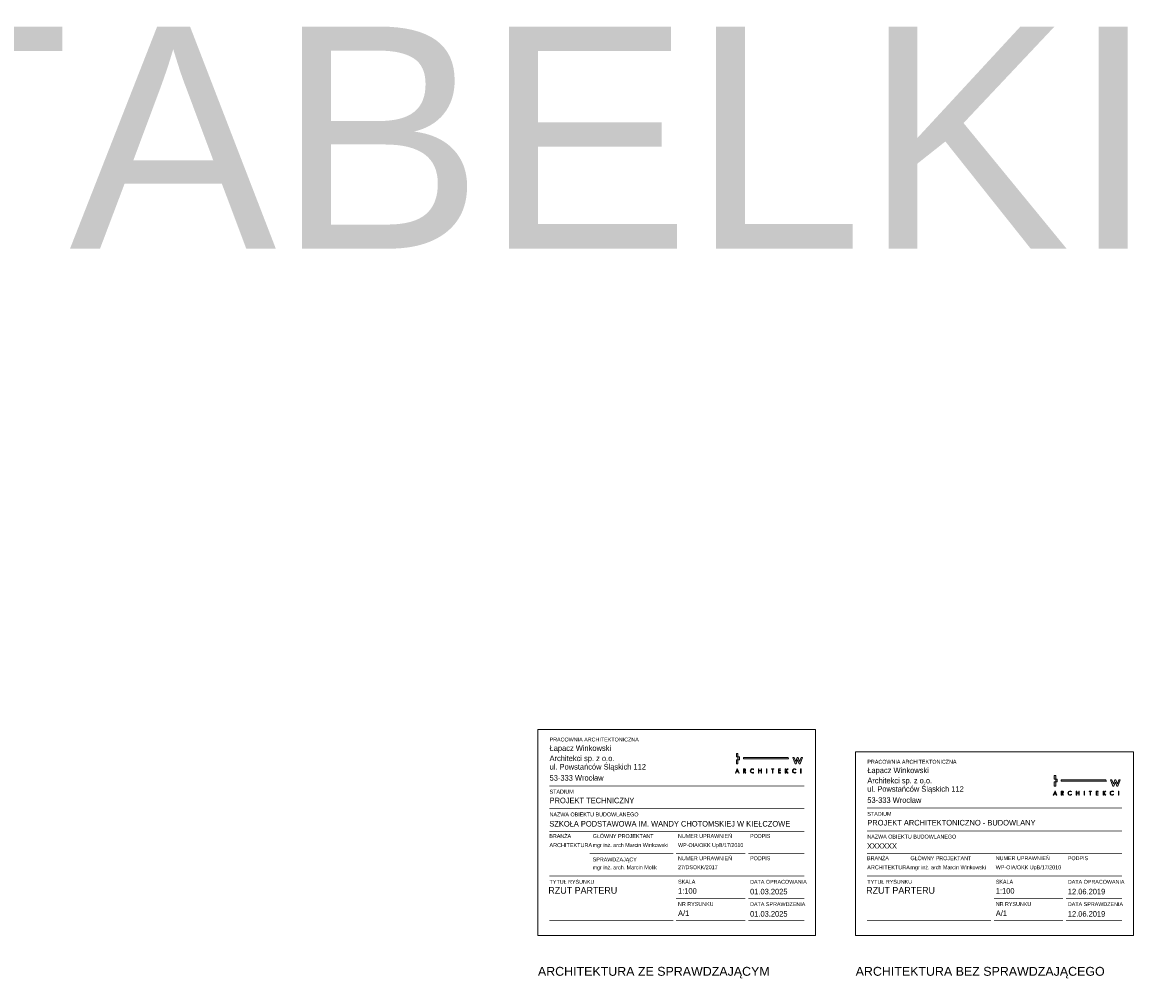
# Model space of a CAD drawing. Header units: centimetres. Extents: x 0 to 8068, y -312 to 10136.
# Tile 12 of 18: x 4026 to 4433, y 9792 to 10136. Entities that reach past the tile are written whole.
import ezdxf
from ezdxf.enums import TextEntityAlignment as Align

# ---------------------------------------------------------------- set-up
doc = ezdxf.new("R2010")
doc.units = ezdxf.units.CM
doc.layers.get('0').update_dxf_attribs({"lineweight": 13})
doc.layers.add('!_NIEDRUKOWALNE', color=213, linetype='Continuous', lineweight=13, plot=False)
doc.layers.add('0_TABELKA', color=7, linetype='Continuous', lineweight=9)
doc.layers.add('A_WIDOKOWE', color=2, linetype='Continuous', lineweight=13)
doc.layers.add('IE_SYMBOLE', color=7, linetype='Continuous', lineweight=13, true_color=0xfe0000)
doc.styles.add('100 ARIAL', font='arial.ttf', dxfattribs={"height": 16})
doc.styles.add('100 Jost1', font='txt')
doc.styles.add('200 ARIAL', font='arial.ttf', dxfattribs={"height": 32})

# ---------------------------------------------------------------- blocks, each defined once
blk = doc.blocks.new('LOGO ŁWA')
at = {"true_color": 0x224b90}
h = blk.add_hatch(color=167, dxfattribs=at)
h.paths.add_polyline_path([(6, 2.6), (2.2, 2.6), (1.1, 0), (0, 0), (4.1, 9.5), (8.2, 0), (7.1, 0)])
h.paths.add_polyline_path([(5.6, 3.5), (4.1, 7.1), (2.6, 3.5)])
edge = h.paths.add_edge_path()
edge.add_spline(control_points=[(18.4, 8.1), (18.4, 8.1), (18.4, 4.8), (18.4, 4.8), (18.4, 4.8), (18.7, 4.8), (18.7, 4.8), (19, 4.8), (19.3, 4.9), (19.5, 4.9), (19.8, 4.9), (20, 5), (20.3, 5.1), (20.5, 5.2), (20.7, 5.4), (20.8, 5.6), (20.9, 5.8), (21, 6.1), (21, 6.5), (21, 6.7), (20.9, 7), (20.8, 7.2), (20.8, 7.4), (20.7, 7.6), (20.5, 7.7), (20.4, 7.8), (20.2, 7.9), (20, 7.9), (19.8, 8), (19.6, 8), (19.4, 8.1), (19.2, 8.1), (19, 8.1), (18.7, 8.1), (18.7, 8.1), (18.4, 8.1), (18.4, 8.1)], knot_values=[0, 0, 0, 0, 1, 1, 1, 2, 2, 2, 3, 3, 3, 4, 4, 4, 5, 5, 5, 6, 6, 6, 7, 7, 7, 8, 8, 8, 9, 9, 9, 10, 10, 10, 11, 11, 11, 12, 12, 12, 12], degree=3, periodic=0)
edge = h.paths.add_edge_path()
edge.add_spline(control_points=[(18.4, 4), (18.4, 4), (18.4, 0), (18.4, 0), (18.4, 0), (17.4, 0), (17.4, 0), (17.4, 0), (17.4, 9), (17.4, 9), (17.4, 9), (18.7, 9), (18.7, 9), (19.2, 9), (19.6, 9), (19.9, 8.9), (20.3, 8.8), (20.6, 8.7), (21, 8.5), (21.3, 8.4), (21.5, 8.1), (21.7, 7.8), (21.9, 7.4), (22, 7), (22, 6.5), (22, 5.8), (21.8, 5.3), (21.4, 4.8), (21, 4.4), (20.4, 4.1), (19.7, 4), (19.7, 4), (22.6, 0), (22.6, 0), (22.6, 0), (21.4, 0), (21.4, 0), (21.4, 0), (18.6, 4), (18.6, 4), (18.6, 4), (18.4, 4), (18.4, 4)], knot_values=[0, 0, 0, 0, 1, 1, 1, 2, 2, 2, 3, 3, 3, 4, 4, 4, 5, 5, 5, 6, 6, 6, 7, 7, 7, 8, 8, 8, 9, 9, 9, 10, 10, 10, 11, 11, 11, 12, 12, 12, 13, 13, 13, 14, 14, 14, 14], degree=3, periodic=0)
edge = h.paths.add_edge_path()
edge.add_spline(control_points=[(39.2, 8.3), (39.2, 8.3), (39.2, 7), (39.2, 7), (38.5, 7.8), (37.6, 8.2), (36.5, 8.2), (35.5, 8.2), (34.7, 7.9), (33.9, 7.1), (33.2, 6.4), (32.9, 5.5), (32.9, 4.5), (32.9, 3.5), (33.2, 2.6), (34, 1.9), (34.7, 1.1), (35.5, 0.8), (36.5, 0.8), (37.5, 0.8), (38.4, 1.2), (39.2, 2), (39.2, 2), (39.2, 0.7), (39.2, 0.7), (38.4, 0.1), (37.5, -0.2), (36.6, -0.2), (35.3, -0.2), (34.2, 0.3), (33.3, 1.2), (32.3, 2.1), (31.9, 3.2), (31.9, 4.5), (31.9, 5.8), (32.3, 6.9), (33.3, 7.8), (34.2, 8.7), (35.3, 9.2), (36.6, 9.2), (37.6, 9.2), (38.5, 8.9), (39.2, 8.3)], knot_values=[0, 0, 0, 0, 1, 1, 1, 2, 2, 2, 3, 3, 3, 4, 4, 4, 5, 5, 5, 6, 6, 6, 7, 7, 7, 8, 8, 8, 9, 9, 9, 10, 10, 10, 11, 11, 11, 12, 12, 12, 13, 13, 13, 14, 14, 14, 14], degree=3, periodic=0)
h.paths.add_polyline_path([(50.5, 5.4), (55.1, 5.4), (55.1, 9), (56.1, 9), (56.1, 0), (55.1, 0), (55.1, 4.4), (50.5, 4.4), (50.5, 0), (49.5, 0), (49.5, 9), (50.5, 9)])
h.paths.add_polyline_path([(67.5, 9), (67.5, 0), (66.5, 0), (66.5, 9)])
h.paths.add_polyline_path([(80.3, 8.1), (80.3, 0), (79.3, 0), (79.3, 8.1), (77.1, 8.1), (77.1, 9), (82.5, 9), (82.5, 8.1)])
h.paths.add_polyline_path([(92.1, 0), (92.1, 9), (96.7, 9), (96.7, 8.1), (93.1, 8.1), (93.1, 5.4), (96.6, 5.4), (96.6, 4.5), (93.1, 4.5), (93.1, 0.9), (96.7, 0.9), (96.7, 0)])
h.paths.add_polyline_path([(108, 5.2), (111.8, 9), (113.1, 9), (108.9, 4.8), (113.3, 0), (111.9, 0), (108.2, 4.1), (108, 3.9), (108, 0), (107, 0), (107, 9), (108, 9)])
edge = h.paths.add_edge_path()
edge.add_spline(control_points=[(129.6, 8.3), (129.6, 8.3), (129.6, 7), (129.6, 7), (128.9, 7.8), (127.9, 8.2), (126.9, 8.2), (125.9, 8.2), (125.1, 7.9), (124.3, 7.1), (123.6, 6.4), (123.3, 5.5), (123.3, 4.5), (123.3, 3.5), (123.6, 2.6), (124.3, 1.9), (125.1, 1.1), (125.9, 0.8), (126.9, 0.8), (127.9, 0.8), (128.8, 1.2), (129.6, 2), (129.6, 2), (129.6, 0.7), (129.6, 0.7), (128.8, 0.1), (127.9, -0.2), (127, -0.2), (125.7, -0.2), (124.6, 0.3), (123.7, 1.2), (122.7, 2.1), (122.3, 3.2), (122.3, 4.5), (122.3, 5.8), (122.7, 6.9), (123.7, 7.8), (124.6, 8.7), (125.7, 9.2), (127, 9.2), (128, 9.2), (128.8, 8.9), (129.6, 8.3)], knot_values=[0, 0, 0, 0, 1, 1, 1, 2, 2, 2, 3, 3, 3, 4, 4, 4, 5, 5, 5, 6, 6, 6, 7, 7, 7, 8, 8, 8, 9, 9, 9, 10, 10, 10, 11, 11, 11, 12, 12, 12, 13, 13, 13, 14, 14, 14, 14], degree=3, periodic=0)
h.paths.add_polyline_path([(140.8, 9), (140.8, 0), (139.8, 0), (139.8, 9)])
h.paths.add_polyline_path([(2.6, 28.6), (5.6, 28.6), (5.6, 19.6), (4.1, 19.6), (2.6, 19.6)])
h.paths.add_polyline_path([(2.6, 42.1), (5.6, 42.1), (5.6, 34.6), (2.6, 34.6)])
h.paths.add_polyline_path([(17.4, 33.1), (113.2, 33.1), (114.2, 30.1), (17.4, 30.1)])
h.paths.add_polyline_path([(5.6, 34.6), (8.5, 34.6), (8.5, 28.6), (5.6, 28.6)])
h.paths.add_polyline_path([(138.9, 19.6), (136.6, 19.6), (133.5, 28), (130.3, 19.6), (128.1, 19.6), (123.1, 33.1), (126.1, 33.1), (129.3, 24.7), (132.5, 33.1), (134.5, 33.1), (137.7, 24.7), (140.8, 33.1), (143.9, 33.1)])
at = {"color": 167, "lineweight": 0, "true_color": 0x224b90}
for points in [[(2.6, 42.1), (5.6, 42.1), (5.6, 34.6), (2.6, 34.6), (2.6, 42.1)], [(2.6, 28.6), (5.6, 28.6), (5.6, 19.6), (4.1, 19.6), (2.6, 19.6), (2.6, 28.6)], [(5.6, 34.6), (8.5, 34.6), (8.5, 28.6), (5.6, 28.6), (5.6, 34.6)], [(17.4, 33.1), (113.2, 33.1), (114.2, 30.1), (17.4, 30.1), (17.4, 33.1)], [(138.9, 19.6), (136.6, 19.6), (133.5, 28), (130.3, 19.6), (128.1, 19.6), (123.1, 33.1), (126.1, 33.1), (129.3, 24.7), (132.5, 33.1), (134.5, 33.1), (137.7, 24.7), (140.8, 33.1), (143.9, 33.1), (138.9, 19.6)], [(6, 2.6), (2.2, 2.6), (1.1, 0), (0, 0), (4.1, 9.5), (8.2, 0), (7.1, 0), (6, 2.6)], [(5.6, 3.5), (4.1, 7.1), (2.6, 3.5), (5.6, 3.5)], [(50.5, 5.4), (55.1, 5.4), (55.1, 9), (56.1, 9), (56.1, 0), (55.1, 0), (55.1, 4.4), (50.5, 4.4), (50.5, 0), (49.5, 0), (49.5, 9), (50.5, 9), (50.5, 5.4)], [(67.5, 9), (67.5, 0), (66.5, 0), (66.5, 9), (67.5, 9)], [(80.3, 8.1), (80.3, 0), (79.3, 0), (79.3, 8.1), (77.1, 8.1), (77.1, 9), (82.5, 9), (82.5, 8.1), (80.3, 8.1)], [(92.1, 0), (92.1, 9), (96.7, 9), (96.7, 8.1), (93.1, 8.1), (93.1, 5.4), (96.6, 5.4), (96.6, 4.5), (93.1, 4.5), (93.1, 0.9), (96.7, 0.9), (96.7, 0), (92.1, 0)], [(108, 5.2), (111.8, 9), (113.1, 9), (108.9, 4.8), (113.3, 0), (111.9, 0), (108.2, 4.1), (108, 3.9), (108, 0), (107, 0), (107, 9), (108, 9), (108, 5.2)], [(140.8, 9), (140.8, 0), (139.8, 0), (139.8, 9), (140.8, 9)]]:
    blk.add_lwpolyline(points, dxfattribs=at)
for points, knots in [([(18.4, 4), (18.4, 4), (18.4, 0), (18.4, 0), (18.4, 0), (17.4, 0), (17.4, 0), (17.4, 0), (17.4, 9), (17.4, 9), (17.4, 9), (18.7, 9), (18.7, 9), (19.2, 9), (19.6, 9), (19.9, 8.9), (20.3, 8.8), (20.6, 8.7), (21, 8.5), (21.3, 8.4), (21.5, 8.1), (21.7, 7.8), (21.9, 7.4), (22, 7), (22, 6.5), (22, 5.8), (21.8, 5.3), (21.4, 4.8), (21, 4.4), (20.4, 4.1), (19.7, 4), (19.7, 4), (22.6, 0), (22.6, 0), (22.6, 0), (21.4, 0), (21.4, 0), (21.4, 0), (18.6, 4), (18.6, 4), (18.6, 4), (18.4, 4), (18.4, 4)], [0, 0, 0, 0, 1, 1, 1, 2, 2, 2, 3, 3, 3, 4, 4, 4, 5, 5, 5, 6, 6, 6, 7, 7, 7, 8, 8, 8, 9, 9, 9, 10, 10, 10, 11, 11, 11, 12, 12, 12, 13, 13, 13, 14, 14, 14, 14]), ([(18.4, 8.1), (18.4, 8.1), (18.4, 4.8), (18.4, 4.8), (18.4, 4.8), (18.7, 4.8), (18.7, 4.8), (19, 4.8), (19.3, 4.9), (19.5, 4.9), (19.8, 4.9), (20, 5), (20.3, 5.1), (20.5, 5.2), (20.7, 5.4), (20.8, 5.6), (20.9, 5.8), (21, 6.1), (21, 6.5), (21, 6.7), (20.9, 7), (20.8, 7.2), (20.8, 7.4), (20.7, 7.6), (20.5, 7.7), (20.4, 7.8), (20.2, 7.9), (20, 7.9), (19.8, 8), (19.6, 8), (19.4, 8.1), (19.2, 8.1), (19, 8.1), (18.7, 8.1), (18.7, 8.1), (18.4, 8.1), (18.4, 8.1)], [0, 0, 0, 0, 1, 1, 1, 2, 2, 2, 3, 3, 3, 4, 4, 4, 5, 5, 5, 6, 6, 6, 7, 7, 7, 8, 8, 8, 9, 9, 9, 10, 10, 10, 11, 11, 11, 12, 12, 12, 12]), ([(39.2, 8.3), (39.2, 8.3), (39.2, 7), (39.2, 7), (38.5, 7.8), (37.6, 8.2), (36.5, 8.2), (35.5, 8.2), (34.7, 7.9), (33.9, 7.1), (33.2, 6.4), (32.9, 5.5), (32.9, 4.5), (32.9, 3.5), (33.2, 2.6), (34, 1.9), (34.7, 1.1), (35.5, 0.8), (36.5, 0.8), (37.5, 0.8), (38.4, 1.2), (39.2, 2), (39.2, 2), (39.2, 0.7), (39.2, 0.7), (38.4, 0.1), (37.5, -0.2), (36.6, -0.2), (35.3, -0.2), (34.2, 0.3), (33.3, 1.2), (32.3, 2.1), (31.9, 3.2), (31.9, 4.5), (31.9, 5.8), (32.3, 6.9), (33.3, 7.8), (34.2, 8.7), (35.3, 9.2), (36.6, 9.2), (37.6, 9.2), (38.5, 8.9), (39.2, 8.3)], [0, 0, 0, 0, 1, 1, 1, 2, 2, 2, 3, 3, 3, 4, 4, 4, 5, 5, 5, 6, 6, 6, 7, 7, 7, 8, 8, 8, 9, 9, 9, 10, 10, 10, 11, 11, 11, 12, 12, 12, 13, 13, 13, 14, 14, 14, 14]), ([(129.6, 8.3), (129.6, 8.3), (129.6, 7), (129.6, 7), (128.9, 7.8), (127.9, 8.2), (126.9, 8.2), (125.9, 8.2), (125.1, 7.9), (124.3, 7.1), (123.6, 6.4), (123.3, 5.5), (123.3, 4.5), (123.3, 3.5), (123.6, 2.6), (124.3, 1.9), (125.1, 1.1), (125.9, 0.8), (126.9, 0.8), (127.9, 0.8), (128.8, 1.2), (129.6, 2), (129.6, 2), (129.6, 0.7), (129.6, 0.7), (128.8, 0.1), (127.9, -0.2), (127, -0.2), (125.7, -0.2), (124.6, 0.3), (123.7, 1.2), (122.7, 2.1), (122.3, 3.2), (122.3, 4.5), (122.3, 5.8), (122.7, 6.9), (123.7, 7.8), (124.6, 8.7), (125.7, 9.2), (127, 9.2), (128, 9.2), (128.8, 8.9), (129.6, 8.3)], [0, 0, 0, 0, 1, 1, 1, 2, 2, 2, 3, 3, 3, 4, 4, 4, 5, 5, 5, 6, 6, 6, 7, 7, 7, 8, 8, 8, 9, 9, 9, 10, 10, 10, 11, 11, 11, 12, 12, 12, 13, 13, 13, 14, 14, 14, 14])]:
    blk.add_open_spline(points, degree=3, knots=knots, dxfattribs=at)
blk = doc.blocks.new('_0_TABELKA_PAB_ARCH+SPR')
at = {"layer": '!_NIEDRUKOWALNE'}
blk.add_lwpolyline([(0, 74.24), (99.98, 74.24), (99.98, 0), (0, 0)], close=True, dxfattribs=at)
at = {"layer": '0_TABELKA', "color": 9, "true_color": 0xbabfcb}
for points in [[(4.1, 53.93, 0.22, 0.22, 0), (95.89, 53.93, 0, 0, 0)], [(4.1, 45.73, 0.22, 0.22, 0), (95.89, 45.73, 0, 0, 0)], [(4.1, 37.52, 0.22, 0.22, 0), (95.89, 37.52, 0, 0, 0)], [(4.1, 37.52, 0.22, 0.22, 0), (95.89, 37.52, 0, 0, 0)], [(18.67, 29.52, 0.22, 0.22, 0), (48.75, 29.52, 0.22, 0.22, 0)], [(49.75, 29.52, 0.22, 0.22, 0), (74.73, 29.52, 0.22, 0.22, 0)], [(75.73, 29.52, 0.22, 0.22, 0), (95.89, 29.52, 0, 0, 0)], [(4.1, 21.52, 0.22, 0.22, 0), (95.89, 21.52, 0.22, 0.22, 0)], [(4.1, 21.49, 0.22, 0.22, 0), (95.89, 21.49, 0.22, 0.22, 0)], [(4.1, 21.49, 0.22, 0.22, 0), (41.72, 21.49, 0, 0, 0)], [(42.79, 21.49, 0.22, 0.22, 0), (95.89, 21.49, 0.22, 0.22, 0)], [(49.75, 13.46, 0.22, 0.22, 0), (74.65, 13.46, 0, 0, 0)], [(75.73, 13.46, 0.22, 0.22, 0), (95.89, 13.46, 0, 0, 0)], [(4.1, 5.43, 0.22, 0.22, 0), (48.75, 5.43, 0.22, 0.22, 0)], [(49.75, 5.43, 0.22, 0.22, 0), (74.65, 5.43, 0, 0, 0)], [(75.73, 5.43, 0.22, 0.22, 0), (95.89, 5.43, 0, 0, 0)]]:
    blk.add_lwpolyline(points, format="xyseb", dxfattribs=at)
at = {"layer": '0_TABELKA', "color": 167, "true_color": 0x224b90, "xscale": 0.1679856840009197, "yscale": 0.1679856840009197, "zscale": 0.1679856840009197}
blk.add_blockref('LOGO ŁWA', (71.09, 58.56), dxfattribs=at)
at = {"layer": '0_TABELKA', "color": 167, "true_color": 0x234b90}
for s, insert, char_height, width, attachment_point, style in [('\\fJost* 400 Book|b0|i0;PRACOWNIA ARCHITEKTONICZNA', (4.2, 71.32), 1.4, 38.808, 1, '100 Jost1'), ('\\c5450777;\\fJost* 400 Book|b0|i0|c238;Łapacz Winkowski', (4.2, 68.54), 2.013, 38.808, 1, '100 ARIAL'), ('\\c5450777;\\fJost* 400 Book|b0|i0;Architekci sp. z o.o.', (4.2, 64.86), 2.013, 38.808, 1, '100 Jost1'), ('\\c5450777;\\fJost* 400 Book|b0|i0|c238;ul. Powstańców Śląskich 112', (4.2, 61.82), 2.013, 38.808, 1, '100 Jost1'), ('\\c5450777;\\fJost* 400 Book|b0|i0|c238;53-333 Wrocław', (4.2, 57.82), 2.013, 38.808, 1, '100 ARIAL'), ('\\fJost* 400 Book|b0|i0;STADIUM', (4.2, 52.55), 1.4, 38.808, 1, '100 Jost1'), ('\\c5450777;\\fJost* 400 Book|b0|i0;PROJEKT TECHNICZNY', (4.2, 49.68), 2.013, 63.6873, 1, '100 Jost1'), ('\\c5450777;\\fJost* 400 Book|b0|i0;SZKO\\fJost* 400 Book|b0|i0|c238;ŁA PODSTAWOWA IM. WANDY CHOTOMSKIEJ W KIEŁCZOWE', (4.1, 41.3), 2.013, 448.9878, 1, '100 Jost1'), ('\\fJost* 400 Book|b0|i0;NAZWA OBIEKTU BUDOWLANEGO', (4.2, 44.35), 1.4, 38.808, 1, '100 Jost1'), ('\\fJost* 400 Book|b0|i0;BRAN\\fJost* 400 Book|b0|i0|c238;ŻA', (4.1, 36.57), 1.4, 38.808, 1, '100 Jost1'), ('\\fJost* 400 Book|b0|i0;G\\fJost* 400 Book|b0|i0|c238;ŁÓWNY PROJEKTANT', (19.71, 36.57), 1.4, 38.808, 1, '100 Jost1'), ('\\fJost* 400 Book|b0|i0|c238;NUMER UPRAWNIEŃ', (50.44, 36.58), 1.4, 38.808, 1, '100 Jost1'), ('\\c5450777;\\fJost* 400 Book|b0|i0|c238;ARCHITEKTURA', (4.15, 33.3), 1.43, 65.8961, 1, '100 Jost1'), ('\\c5450777;\\fJost* 400 Book|b0|i0|c238;mgr inż. arch Marcin Winkowski', (19.71, 33.3), 1.4, 65.8961, 1, '100 Jost1'), ('\\c5450777;\\fJost* 400 Book|b0|i0;WP-OIA/OKK UpB/17/2010', (50.44, 33.3), 1.4, 38.808, 1, '100 Jost1'), ('\\fJost* 400 Book|b0|i0|c238;PODPIS', (76.39, 36.58), 1.4, 38.808, 1, '100 Jost1'), ('\\fJost* 400 Book|b0|i0|c238;NUMER UPRAWNIEŃ', (50.44, 28.55), 1.4, 38.808, 1, '100 Jost1'), ('\\fJost* 400 Book|b0|i0|c238;PODPIS', (76.39, 28.55), 1.4, 38.808, 1, '100 Jost1'), ('\\fJost* 400 Book|b0|i0;SPRAWDZAJ\\fJost* 400 Book|b0|i0|c238;ĄCY', (19.71, 28.12), 1.4, 38.808, 1, '100 Jost1'), ('\\c5450777;\\fJost* 400 Book|b0|i0|c238;mgr inż. arch. Marcin Molik', (19.71, 25.27), 1.4, 65.8947, 1, '100 Jost1'), ('\\c5450777;\\fJost* 400 Book|b0|i0;27/DSOKK/2017', (50.44, 25.33), 1.4, 38.808, 1, '100 Jost1'), ('\\fJost* 400 Book|b0|i0|c238;TYTUŁ RYSUNKU', (4.2, 20.09), 1.4, 38.808, 1, '100 Jost1'), ('\\fJost* 400 Book|b0|i0|c238;SKALA', (50.45, 20.11), 1.4, 38.808, 1, '100 Jost1'), ('\\c5450777;\\fJost* 400 Book|b0|i0;01.03.2025', (76.39, 15.85), 2.013, 38.808, 4, '100 Jost1'), ('\\fJost* 400 Book|b0|i0|c238;DATA OPRACOWANIA', (76.39, 19.38), 1.4, 38.808, 4, '100 Jost1'), ('DATA SPRAWDZENIA', (76.39, 11.33), 1.4, 38.808, 4, '100 Jost1'), ('\\fJost* 400 Book|b0|i0|c238;NR RYSUNKU', (50.45, 12.08), 1.4, 38.808, 1, '100 Jost1'), ('\\c5450777;\\fJost* 400 Book|b0|i0;01.03.2025', (76.39, 7.82), 2.013, 38.808, 4, '100 Jost1')]:
    blk.add_mtext(s, dxfattribs=dict(at, insert=insert, char_height=char_height, width=width, attachment_point=attachment_point, style=style))
at = {"layer": '0_TABELKA', "color": 169, "true_color": 0x192c53, "style": '100 Jost1'}
for tag, height, p in [('TYT_RYS_001', 2.4, (4.04, 17.49)), ('SKALA', 2.01, (50.45, 17.11)), ('NR', 2.01, (50.45, 9.07))]:
    blk.add_attdef(tag, text='', height=height, dxfattribs=at).set_placement(p, align=Align.TOP_LEFT)
blk = doc.blocks.new('_0_TABELKA_PAB_ARCH')
at = {"layer": '!_NIEDRUKOWALNE'}
blk.add_lwpolyline([(0, 66.24), (99.98, 66.24), (99.98, 0), (0, 0)], close=True, dxfattribs=at)
at = {"layer": '0_TABELKA', "color": 9, "true_color": 0xbabfcb}
for points in [[(4.1, 45.93, 0.22, 0.22, 0), (95.89, 45.93, 0, 0, 0)], [(4.1, 37.73, 0.22, 0.22, 0), (95.89, 37.73, 0, 0, 0)], [(4.1, 29.52, 0.22, 0.22, 0), (95.89, 29.52, 0, 0, 0)], [(4.1, 29.52, 0.22, 0.22, 0), (95.89, 29.52, 0, 0, 0)], [(4.1, 21.52, 0.22, 0.22, 0), (95.89, 21.52, 0.22, 0.22, 0)], [(4.1, 21.49, 0.22, 0.22, 0), (41.72, 21.49, 0, 0, 0)], [(4.1, 21.49, 0.22, 0.22, 0), (95.89, 21.49, 0.22, 0.22, 0)], [(49.75, 13.46, 0.22, 0.22, 0), (74.65, 13.46, 0, 0, 0)], [(75.73, 13.46, 0.22, 0.22, 0), (95.89, 13.46, 0, 0, 0)], [(4.1, 5.43, 0.22, 0.22, 0), (48.75, 5.43, 0.22, 0.22, 0)], [(49.75, 5.43, 0.22, 0.22, 0), (74.65, 5.43, 0, 0, 0)], [(75.73, 5.43, 0.22, 0.22, 0), (95.89, 5.43, 0, 0, 0)]]:
    blk.add_lwpolyline(points, format="xyseb", dxfattribs=at)
at = {"layer": '0_TABELKA', "color": 167, "true_color": 0x224b90, "xscale": 0.1679856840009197, "yscale": 0.1679856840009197, "zscale": 0.1679856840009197}
blk.add_blockref('LOGO ŁWA', (71.09, 50.56), dxfattribs=at)
at = {"layer": '0_TABELKA', "color": 167, "true_color": 0x234b90}
for s, insert, char_height, width, attachment_point, style in [('\\fJost* 400 Book|b0|i0;PRACOWNIA ARCHITEKTONICZNA', (4.2, 63.32), 1.4, 38.808, 1, '100 Jost1'), ('\\c5450777;\\fJost* 400 Book|b0|i0;Architekci sp. z o.o.', (4.2, 56.86), 2.013, 38.808, 1, '100 Jost1'), ('\\c5450777;\\fJost* 400 Book|b0|i0|c238;Łapacz Winkowski', (4.2, 60.54), 2.013, 38.808, 1, '100 ARIAL'), ('\\c5450777;\\fJost* 400 Book|b0|i0|c238;ul. Powstańców Śląskich 112', (4.2, 53.82), 2.013, 38.808, 1, '100 Jost1'), ('\\c5450777;\\fJost* 400 Book|b0|i0|c238;53-333 Wrocław', (4.2, 49.82), 2.013, 38.808, 1, '100 ARIAL'), ('\\fJost* 400 Book|b0|i0;STADIUM', (4.2, 44.55), 1.4, 38.808, 1, '100 Jost1'), ('\\c5450777;\\fJost* 400 Book|b0|i0;PROJEKT ARCHITEKTONICZNO - BUDOWLANY', (4.2, 41.68), 2.013, 63.6873, 1, '100 Jost1'), ('\\c5450777;\\fJost* 400 Book|b0|i0|c238;XXXXXX', (4.1, 33.3), 2.013, 448.9878, 1, '100 Jost1'), ('\\fJost* 400 Book|b0|i0;NAZWA OBIEKTU BUDOWLANEGO', (4.2, 36.35), 1.4, 38.808, 1, '100 Jost1'), ('\\fJost* 400 Book|b0|i0;BRAN\\fJost* 400 Book|b0|i0|c238;ŻA', (4.1, 28.57), 1.4, 38.808, 1, '100 Jost1'), ('\\fJost* 400 Book|b0|i0;G\\fJost* 400 Book|b0|i0|c238;ŁÓWNY PROJEKTANT', (19.71, 28.57), 1.4, 38.808, 1, '100 Jost1'), ('\\fJost* 400 Book|b0|i0|c238;NUMER UPRAWNIEŃ', (50.44, 28.58), 1.4, 38.808, 1, '100 Jost1'), ('\\fJost* 400 Book|b0|i0|c238;PODPIS', (76.39, 28.58), 1.4, 38.808, 1, '100 Jost1'), ('\\c5450777;\\fJost* 400 Book|b0|i0|c238;ARCHITEKTURA', (4.15, 25.3), 1.43, 65.8961, 1, '100 Jost1'), ('\\c5450777;\\fJost* 400 Book|b0|i0|c238;mgr inż. arch Marcin Winkowski', (19.71, 25.3), 1.4, 65.8961, 1, '100 Jost1'), ('\\c5450777;\\fJost* 400 Book|b0|i0;WP-OIA/OKK UpB/17/2010', (50.44, 25.3), 1.4, 38.808, 1, '100 Jost1'), ('\\fJost* 400 Book|b0|i0|c238;TYTUŁ RYSUNKU', (4.2, 20.09), 1.4, 38.808, 1, '100 Jost1'), ('\\fJost* 400 Book|b0|i0|c238;SKALA', (50.45, 20.11), 1.4, 38.808, 1, '100 Jost1'), ('\\fJost* 400 Book|b0|i0|c238;DATA OPRACOWANIA', (76.39, 19.38), 1.4, 38.808, 4, '100 Jost1'), ('\\c5450777;\\fJost* 400 Book|b0|i0;12.06.2019', (76.39, 15.85), 2.013, 38.808, 4, '100 Jost1'), ('DATA SPRAWDZENIA', (76.39, 11.33), 1.4, 38.808, 4, '100 Jost1'), ('\\fJost* 400 Book|b0|i0|c238;NR RYSUNKU', (50.45, 12.08), 1.4, 38.808, 1, '100 Jost1'), ('\\c5450777;\\fJost* 400 Book|b0|i0;12.06.2019', (76.39, 7.82), 2.013, 38.808, 4, '100 Jost1')]:
    blk.add_mtext(s, dxfattribs=dict(at, insert=insert, char_height=char_height, width=width, attachment_point=attachment_point, style=style))
at = {"layer": '0_TABELKA', "color": 169, "true_color": 0x192c53, "style": '100 Jost1'}
for tag, height, p in [('TYT_RYS_001', 2.4, (4.04, 17.49)), ('SKALA', 2.01, (50.45, 17.11)), ('NR', 2.01, (50.45, 9.07))]:
    blk.add_attdef(tag, text='', height=height, dxfattribs=at).set_placement(p, align=Align.TOP_LEFT)

msp = doc.modelspace()

# ---------------------------------------------------------------- block references
at = {"layer": 'A_WIDOKOWE'}
ref = msp.add_blockref('_0_TABELKA_PAB_ARCH+SPR', (4211.72, 9807.329), dxfattribs=at)
ref.add_attrib('TYT_RYS_001', 'RZUT PARTERU', (4215.494, 9822.42), dxfattribs={"layer": '0_TABELKA', "color": 169, "true_color": 0x192c53, "height": 2.4, "style": '100 Jost1'})
ref.add_attrib('NR', 'A/1', dxfattribs={"layer": '0_TABELKA', "color": 169, "true_color": 0x192c53, "height": 2.0147, "style": '100 Jost1'}).set_placement((4262.168, 9816.398), align=Align.TOP_LEFT)
ref.add_attrib('SKALA', '1:100', dxfattribs={"layer": '0_TABELKA', "color": 169, "true_color": 0x192c53, "height": 2.0147, "style": '100 Jost1'}).set_placement((4262.168, 9824.439), align=Align.TOP_LEFT)
at = {"layer": 'IE_SYMBOLE'}
ref = msp.add_blockref('_0_TABELKA_PAB_ARCH', (4326.12, 9807.329), dxfattribs=at)
ref.add_attrib('SKALA', '1:100', dxfattribs={"layer": '0_TABELKA', "color": 169, "true_color": 0x192c53, "height": 2.0147, "style": '100 Jost1'}).set_placement((4376.568, 9824.439), align=Align.TOP_LEFT)
ref.add_attrib('NR', 'A/1', dxfattribs={"layer": '0_TABELKA', "color": 169, "true_color": 0x192c53, "height": 2.0147, "style": '100 Jost1'}).set_placement((4376.568, 9816.398), align=Align.TOP_LEFT)
ref.add_attrib('TYT_RYS_001', 'RZUT PARTERU', (4329.894, 9822.42), dxfattribs={"layer": '0_TABELKA', "color": 169, "true_color": 0x192c53, "height": 2.4, "style": '100 Jost1'})

# ---------------------------------------------------------------- texts
at = {"style": '100 ARIAL'}
msp.add_text('TABELKI DO LAYOUTU:', height=80, dxfattribs=at).set_placement((4598.853, 10094.711), align=Align.MIDDLE_CENTER)
at = {"color": 7, "char_height": 3.2, "width": 92.9109, "attachment_point": 4, "style": '200 ARIAL'}
for s, insert in [('ARCHITEKTURA ZE SPRAWDZAJĄCYM', (4211.72, 9794)), ('ARCHITEKTURA BEZ SPRAWDZAJĄCEGO', (4326.12, 9794))]:
    msp.add_mtext(s, dxfattribs=dict(at, insert=insert))

doc.saveas('drawing.dxf')
